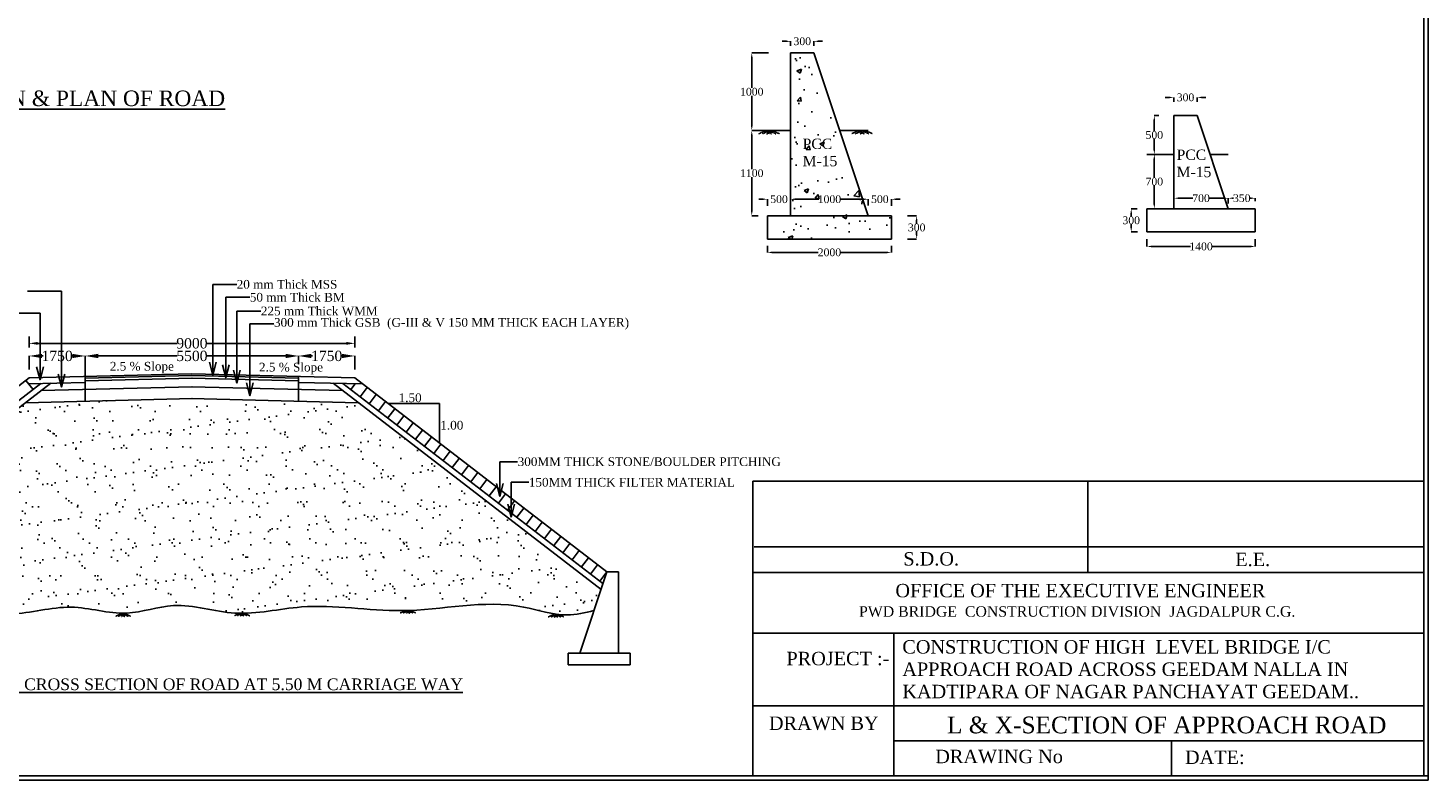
# Model space of a CAD drawing. Header units: millimetres. Extents: x -17200197 to 7831463, y -104267 to 1262738.
# Tile 3 of 4: x 7239008 to 7401452, y 834306 to 921573. Entities that reach past the tile are written whole.
import ezdxf

# ---------------------------------------------------------------- set-up
doc = ezdxf.new("R2010")
doc.units = ezdxf.units.MM
doc.header["$MEASUREMENT"] = 0
doc.linetypes.add('HIDDEN', pattern=[0.375, 0.25, -0.125])
doc.styles.get("Standard").update_dxf_attribs({"font": 'times.ttf'})
doc.styles.add('style1', font='txt.shx', dxfattribs={"height": 1})
doc.dimstyles.get("Standard").update_dxf_attribs({"dimtxt": 400, "dimasz": 215, "dimexe": 0.18, "dimexo": 0.0625, "dimgap": 0.09, "dimtad": 0, "dimtih": 1, "dimtoh": 1, "dimdec": 0, "dimzin": 4, "dimdsep": 46, "dimtxsty": 'Standard', "dimblk": 'OPEN90', "dimcen": 0, "dimadec": 0, "dimazin": 1, "dimtfac": 1, "dimtdec": 0, "dimtix": 1, "dimtofl": 0, "dimtmove": 0, "dimatfit": 3, "dimldrblk": 'OPEN30', "dimfxl": 0, "dimtolj": 1, "dimtzin": 0, "dimarcsym": 0})
pattern_1 = [(50, (2162364.5, 771163.5), (5379.4514, -470.641), [562.5, -6187.5]), (355, (2162364.5, 771163.5), (-1040.635, 5641.441), [450, -4950]), (100.45144, (2162813, 771124.3), (4338.8164, 5170.8), [478.0514, -5258.566]), (46.1842, (2162364.5, 772663.5), (8004.31, -1241.395), [843.75, -9281.25]), (96.63564, (2163031.5, 772560), (7009.965, 7305.89), [717.078, -7887.853]), (351.18416, (2162364.5, 772663.5), (7009.965, 7305.89), [675, -7425]), (21, (2163114.5, 772288.5), (4476.803, -3019.6417), [562.5, -6187.5]), (326, (2163114.5, 772288.5), (1824.865, 5438.6253), [450, -4950]), (71.45144, (2163487.5, 772037), (6301.668, 2418.9836), [478.0514, -5258.566]), (37.5, (2162364.5, 771163.5), (91.1989, 2496.7039), [0, -4890, 0, -5025, 0, -4968.75]), (7.5, (2162364.5, 771163.5), (1973.0215, 2958.0878), [0, -2865, 0, -4777.5, 0, -1893.75]), (327.5, (2160692, 771163.5), (4003.6683, -169.1615), [0, -1875, 0, -5850, 0, -7762.5]), (317.5, (2159942, 771163.5), (4373.8963, 750.7874), [0, -2437.5, 0, -3885, 0, -5512.5])]

# ---------------------------------------------------------------- blocks, each defined once
blk = doc.blocks.new('*D28')
at = {"color": 0, "linetype": 'Continuous', "lineweight": -2, "transparency": 16777216}
for p, q in [((7326999, 920028), (7326499, 920028)), ((7327499, 919522), (7327499, 920028)), ((7330199, 919514), (7330199, 920028)), ((7330699, 920028), (7331199, 920028))]:
    blk.add_line(p, q, dxfattribs=at)
at = {"color": 0, "linetype": 'Continuous', "transparency": 16777216}
for points in [[(7326999, 920111), (7326999, 919945), (7327499, 920028)], [(7330699, 920111), (7330699, 919945), (7330199, 920028)]]:
    blk.add_solid(points, dxfattribs=at)
at = {"layer": 'Defpoints', "color": 0, "linetype": 'Continuous', "transparency": 16777216}
for p in [(7327499, 919522), (7330199, 920028), (7330199, 919514)]:
    blk.add_point(p, dxfattribs=at)
at = {"color": 0, "linetype": 'Continuous', "transparency": 16777216, "insert": (7328849, 920028), "char_height": 500, "attachment_point": 5}
blk.add_mtext('\\A1;{\\H1.8x;300}', dxfattribs=at)
blk = doc.blocks.new('*D29')
at = {"color": 0, "linetype": 'Continuous', "lineweight": -2, "transparency": 16777216}
for p, q in [((7324916, 918675), (7322986, 918675)), ((7322986, 918175), (7322986, 914633)), ((7322986, 910175), (7322986, 913717)), ((7324799, 909675), (7322986, 909675))]:
    blk.add_line(p, q, dxfattribs=at)
at = {"color": 0, "linetype": 'Continuous', "transparency": 16777216}
for points in [[(7322903, 918175), (7323069, 918175), (7322986, 918675)], [(7322903, 910175), (7323069, 910175), (7322986, 909675)]]:
    blk.add_solid(points, dxfattribs=at)
at = {"layer": 'Defpoints', "color": 0, "linetype": 'Continuous', "transparency": 16777216}
for p in [(7324916, 918675), (7322986, 909675), (7324799, 909675)]:
    blk.add_point(p, dxfattribs=at)
at = {"color": 0, "linetype": 'Continuous', "transparency": 16777216, "insert": (7322986, 914175), "char_height": 500, "attachment_point": 5}
blk.add_mtext('\\A1;{\\H1.8x;1000}', dxfattribs=at)
blk = doc.blocks.new('*D30')
at = {"color": 0, "linetype": 'Continuous', "lineweight": -2, "transparency": 16777216}
for p, q in [((7324799, 909675), (7322986, 909675)), ((7322986, 909175), (7322986, 905183)), ((7322986, 900275), (7322986, 904267)), ((7323719, 899775), (7322986, 899775))]:
    blk.add_line(p, q, dxfattribs=at)
at = {"color": 0, "linetype": 'Continuous', "transparency": 16777216}
for points in [[(7322903, 909175), (7323069, 909175), (7322986, 909675)], [(7322903, 900275), (7323069, 900275), (7322986, 899775)]]:
    blk.add_solid(points, dxfattribs=at)
at = {"layer": 'Defpoints', "color": 0, "linetype": 'Continuous', "transparency": 16777216}
for p in [(7324799, 909675), (7322986, 899775), (7323719, 899775)]:
    blk.add_point(p, dxfattribs=at)
at = {"color": 0, "linetype": 'Continuous', "transparency": 16777216, "insert": (7322986, 904725), "char_height": 500, "attachment_point": 5}
blk.add_mtext('\\A1;{\\H1.8x;1100}', dxfattribs=at)
blk = doc.blocks.new('*D31')
at = {"color": 0, "linetype": 'Continuous', "lineweight": -2, "transparency": 16777216}
for p, q in [((7341042, 899775), (7342121, 899775)), ((7342121, 899275), (7342121, 898883)), ((7341066, 897075), (7342121, 897075)), ((7342121, 897575), (7342121, 897967))]:
    blk.add_line(p, q, dxfattribs=at)
at = {"color": 0, "linetype": 'Continuous', "transparency": 16777216}
for points in [[(7342038, 899275), (7342204, 899275), (7342121, 899775)], [(7342038, 897575), (7342204, 897575), (7342121, 897075)]]:
    blk.add_solid(points, dxfattribs=at)
at = {"layer": 'Defpoints', "color": 0, "linetype": 'Continuous', "transparency": 16777216}
for p in [(7341042, 899775), (7341066, 897075), (7342121, 897075)]:
    blk.add_point(p, dxfattribs=at)
at = {"color": 0, "linetype": 'Continuous', "transparency": 16777216, "insert": (7342121, 898425), "char_height": 500, "attachment_point": 5}
blk.add_mtext('\\A1;{\\H1.8x;300}', dxfattribs=at)
blk = doc.blocks.new('*D32')
at = {"color": 0, "linetype": 'Continuous', "lineweight": -2, "transparency": 16777216}
for p, q in [((7324799, 896304), (7324799, 895533)), ((7325299, 895533), (7330708, 895533)), ((7338699, 895533), (7333290, 895533)), ((7339199, 896304), (7339199, 895533))]:
    blk.add_line(p, q, dxfattribs=at)
at = {"color": 0, "linetype": 'Continuous', "transparency": 16777216}
for points in [[(7325299, 895616), (7325299, 895450), (7324799, 895533)], [(7338699, 895616), (7338699, 895450), (7339199, 895533)]]:
    blk.add_solid(points, dxfattribs=at)
at = {"layer": 'Defpoints', "color": 0, "linetype": 'Continuous', "transparency": 16777216}
for p in [(7324799, 896304), (7339199, 896304), (7339199, 895533)]:
    blk.add_point(p, dxfattribs=at)
at = {"color": 0, "linetype": 'Continuous', "transparency": 16777216, "insert": (7331999, 895533), "char_height": 500, "attachment_point": 5}
blk.add_mtext('\\A1;{\\H1.8x;2000}', dxfattribs=at)
blk = doc.blocks.new('*D53')
at = {"color": 0, "linetype": 'Continuous', "lineweight": -2, "transparency": 16777216}
for p, q in [((7327499, 901172), (7327499, 901702)), ((7327999, 901702), (7330771, 901702)), ((7335999, 901702), (7333226, 901702)), ((7336499, 900967), (7336499, 901702))]:
    blk.add_line(p, q, dxfattribs=at)
at = {"color": 0, "linetype": 'Continuous', "transparency": 16777216}
for points in [[(7327999, 901786), (7327999, 901619), (7327499, 901702)], [(7335999, 901786), (7335999, 901619), (7336499, 901702)]]:
    blk.add_solid(points, dxfattribs=at)
at = {"layer": 'Defpoints', "color": 0, "linetype": 'Continuous', "transparency": 16777216}
for p in [(7336499, 901702), (7327499, 901172), (7336499, 900967)]:
    blk.add_point(p, dxfattribs=at)
at = {"color": 0, "linetype": 'Continuous', "transparency": 16777216, "insert": (7331999, 901702), "char_height": 500, "attachment_point": 5}
blk.add_mtext('\\A1;{\\H1.8x;1000}', dxfattribs=at)
blk = doc.blocks.new('*D54')
at = {"color": 0, "linetype": 'Continuous', "lineweight": -2, "transparency": 16777216}
for p, q in [((7324299, 901702), (7323799, 901702)), ((7324799, 900950), (7324799, 901702)), ((7327499, 901172), (7327499, 901702)), ((7327999, 901702), (7328499, 901702))]:
    blk.add_line(p, q, dxfattribs=at)
at = {"color": 0, "linetype": 'Continuous', "transparency": 16777216}
for points in [[(7324299, 901786), (7324299, 901619), (7324799, 901702)], [(7327999, 901786), (7327999, 901619), (7327499, 901702)]]:
    blk.add_solid(points, dxfattribs=at)
at = {"layer": 'Defpoints', "color": 0, "linetype": 'Continuous', "transparency": 16777216}
for p in [(7327499, 901702), (7324799, 900950), (7327499, 901172)]:
    blk.add_point(p, dxfattribs=at)
at = {"color": 0, "linetype": 'Continuous', "transparency": 16777216, "insert": (7326149, 901702), "char_height": 500, "attachment_point": 5}
blk.add_mtext('\\A1;{\\H1.8x;500}', dxfattribs=at)
blk = doc.blocks.new('*D33')
at = {"color": 0, "linetype": 'Continuous', "lineweight": -2, "transparency": 16777216}
for p, q in [((7335999, 901702), (7335499, 901702)), ((7336499, 900967), (7336499, 901702)), ((7339199, 900952), (7339199, 901702)), ((7339699, 901702), (7340199, 901702))]:
    blk.add_line(p, q, dxfattribs=at)
at = {"color": 0, "linetype": 'Continuous', "transparency": 16777216}
for points in [[(7335999, 901786), (7335999, 901619), (7336499, 901702)], [(7339699, 901786), (7339699, 901619), (7339199, 901702)]]:
    blk.add_solid(points, dxfattribs=at)
at = {"layer": 'Defpoints', "color": 0, "linetype": 'Continuous', "transparency": 16777216}
for p in [(7339199, 901702), (7336499, 900967), (7339199, 900952)]:
    blk.add_point(p, dxfattribs=at)
at = {"color": 0, "linetype": 'Continuous', "transparency": 16777216, "insert": (7337849, 901702), "char_height": 500, "attachment_point": 5}
blk.add_mtext('\\A1;{\\H1.8x;500}', dxfattribs=at)
blk = doc.blocks.new('*D34')
at = {"color": 0, "linetype": 'Continuous', "lineweight": -2, "transparency": 16777216}
for p, q in [((7245651, 881123), (7245651, 883513)), ((7247151, 883513), (7256328, 883513)), ((7268901, 883513), (7259724, 883513)), ((7270401, 883513), (7270401, 883513))]:
    blk.add_line(p, q, dxfattribs=at)
at = {"color": 0, "linetype": 'Continuous', "transparency": 16777216}
for points in [[(7247151, 883763), (7247151, 883263), (7245651, 883513)], [(7268901, 883763), (7268901, 883263), (7270401, 883513)]]:
    blk.add_solid(points, dxfattribs=at)
at = {"layer": 'Defpoints', "color": 0, "linetype": 'Continuous', "transparency": 16777216}
for p in [(7270401, 883513), (7270401, 883513), (7245651, 881123)]:
    blk.add_point(p, dxfattribs=at)
at = {"color": 0, "linetype": 'Continuous', "transparency": 16777216, "insert": (7258026, 883513), "char_height": 500, "attachment_point": 5}
blk.add_mtext('\\A1;{\\H2.4x;5500}', dxfattribs=at)
blk = doc.blocks.new('*D35')
at = {"color": 0, "linetype": 'Continuous', "lineweight": -2, "transparency": 16777216}
for p, q in [((7239126, 881955), (7239126, 883514)), ((7240626, 883513), (7240752, 883513)), ((7244151, 883513), (7244025, 883513)), ((7245651, 881123), (7245651, 883514))]:
    blk.add_line(p, q, dxfattribs=at)
at = {"color": 0, "linetype": 'Continuous', "transparency": 16777216}
for points in [[(7240626, 883763), (7240626, 883263), (7239126, 883513)], [(7244151, 883763), (7244151, 883263), (7245651, 883513)]]:
    blk.add_solid(points, dxfattribs=at)
at = {"layer": 'Defpoints', "color": 0, "linetype": 'Continuous', "transparency": 16777216}
for p in [(7245651, 883513), (7239126, 881955), (7245651, 881123)]:
    blk.add_point(p, dxfattribs=at)
at = {"color": 0, "linetype": 'Continuous', "transparency": 16777216, "insert": (7242389, 883513), "char_height": 500, "attachment_point": 5}
blk.add_mtext('\\A1;{\\H2.4x;1750}', dxfattribs=at)
blk = doc.blocks.new('*D36')
at = {"color": 0, "linetype": 'Continuous', "lineweight": -2, "transparency": 16777216}
for p, q in [((7270401, 882550), (7270401, 883513)), ((7271901, 883513), (7272027, 883513)), ((7275426, 883513), (7275300, 883513)), ((7276926, 881955), (7276926, 883513))]:
    blk.add_line(p, q, dxfattribs=at)
at = {"color": 0, "linetype": 'Continuous', "transparency": 16777216}
for points in [[(7271901, 883763), (7271901, 883263), (7270401, 883513)], [(7275426, 883763), (7275426, 883263), (7276926, 883513)]]:
    blk.add_solid(points, dxfattribs=at)
at = {"layer": 'Defpoints', "color": 0, "linetype": 'Continuous', "transparency": 16777216}
for p in [(7270401, 882550), (7276926, 883513), (7276926, 881955)]:
    blk.add_point(p, dxfattribs=at)
at = {"color": 0, "linetype": 'Continuous', "transparency": 16777216, "insert": (7273664, 883513), "char_height": 500, "attachment_point": 5}
blk.add_mtext('\\A1;{\\H2.4x;1750}', dxfattribs=at)
blk = doc.blocks.new('*D21')
at = {"color": 0, "linetype": 'Continuous', "lineweight": -2, "transparency": 16777216}
for p, q in [((7371467, 913519), (7370967, 913519)), ((7371967, 913013), (7371967, 913519)), ((7374667, 913004), (7374667, 913519)), ((7375167, 913519), (7375667, 913519))]:
    blk.add_line(p, q, dxfattribs=at)
at = {"color": 0, "linetype": 'Continuous', "transparency": 16777216}
for points in [[(7371467, 913602), (7371467, 913435), (7371967, 913519)], [(7375167, 913602), (7375167, 913435), (7374667, 913519)]]:
    blk.add_solid(points, dxfattribs=at)
at = {"layer": 'Defpoints', "color": 0, "linetype": 'Continuous', "transparency": 16777216}
for p in [(7371967, 913013), (7374667, 913519), (7374667, 913004)]:
    blk.add_point(p, dxfattribs=at)
at = {"color": 0, "linetype": 'Continuous', "transparency": 16777216, "insert": (7373317, 913519), "char_height": 500, "attachment_point": 5}
blk.add_mtext('\\A1;{\\H1.8x;300}', dxfattribs=at)
blk = doc.blocks.new('*D22')
at = {"color": 0, "linetype": 'Continuous', "lineweight": -2, "transparency": 16777216}
for p, q in [((7370206, 911400), (7369697, 911400)), ((7369697, 910900), (7369697, 909608)), ((7369697, 907400), (7369697, 908693)), ((7370153, 906900), (7369697, 906900))]:
    blk.add_line(p, q, dxfattribs=at)
at = {"color": 0, "linetype": 'Continuous', "transparency": 16777216}
for points in [[(7369614, 910900), (7369781, 910900), (7369697, 911400)], [(7369614, 907400), (7369781, 907400), (7369697, 906900)]]:
    blk.add_solid(points, dxfattribs=at)
at = {"layer": 'Defpoints', "color": 0, "linetype": 'Continuous', "transparency": 16777216}
for p in [(7370206, 911400), (7369697, 906900), (7370153, 906900)]:
    blk.add_point(p, dxfattribs=at)
at = {"color": 0, "linetype": 'Continuous', "transparency": 16777216, "insert": (7369697, 909150), "char_height": 500, "attachment_point": 5}
blk.add_mtext('\\A1;{\\H1.8x;500}', dxfattribs=at)
blk = doc.blocks.new('*D23')
at = {"color": 0, "linetype": 'Continuous', "lineweight": -2, "transparency": 16777216}
for p, q in [((7370344, 906900), (7369697, 906900)), ((7369697, 906400), (7369697, 904210)), ((7369697, 901100), (7369697, 903291)), ((7370101, 900600), (7369697, 900600))]:
    blk.add_line(p, q, dxfattribs=at)
at = {"color": 0, "linetype": 'Continuous', "transparency": 16777216}
for points in [[(7369614, 906400), (7369781, 906400), (7369697, 906900)], [(7369614, 901100), (7369781, 901100), (7369697, 900600)]]:
    blk.add_solid(points, dxfattribs=at)
at = {"layer": 'Defpoints', "color": 0, "linetype": 'Continuous', "transparency": 16777216}
for p in [(7370344, 906900), (7369697, 900600), (7370101, 900600)]:
    blk.add_point(p, dxfattribs=at)
at = {"color": 0, "linetype": 'Continuous', "transparency": 16777216, "insert": (7369697, 903750), "char_height": 500, "attachment_point": 5}
blk.add_mtext('\\A1;{\\H1.8x;700}', dxfattribs=at)
blk = doc.blocks.new('*D24')
at = {"color": 0, "linetype": 'Continuous', "lineweight": -2, "transparency": 16777216}
for p, q in [((7367709, 900600), (7367018, 900600)), ((7367018, 900100), (7367018, 899708)), ((7367018, 898400), (7367018, 898793)), ((7367728, 897900), (7367018, 897900))]:
    blk.add_line(p, q, dxfattribs=at)
at = {"color": 0, "linetype": 'Continuous', "transparency": 16777216}
for points in [[(7366935, 900100), (7367101, 900100), (7367018, 900600)], [(7366935, 898400), (7367101, 898400), (7367018, 897900)]]:
    blk.add_solid(points, dxfattribs=at)
at = {"layer": 'Defpoints', "color": 0, "linetype": 'Continuous', "transparency": 16777216}
for p in [(7367710, 900600), (7367018, 897900), (7367728, 897900)]:
    blk.add_point(p, dxfattribs=at)
at = {"color": 0, "linetype": 'Continuous', "transparency": 16777216, "insert": (7367018, 899250), "char_height": 500, "attachment_point": 5}
blk.add_mtext('\\A1;{\\H1.8x;300}', dxfattribs=at)
blk = doc.blocks.new('*D25')
at = {"color": 0, "linetype": 'Continuous', "lineweight": -2, "transparency": 16777216}
for p, q in [((7368817, 897060), (7368817, 896221)), ((7381417, 897060), (7381417, 896221)), ((7369317, 896221), (7373890, 896221)), ((7380917, 896221), (7376345, 896221))]:
    blk.add_line(p, q, dxfattribs=at)
at = {"color": 0, "linetype": 'Continuous', "transparency": 16777216}
for points in [[(7369317, 896304), (7369317, 896137), (7368817, 896221)], [(7380917, 896304), (7380917, 896137), (7381417, 896221)]]:
    blk.add_solid(points, dxfattribs=at)
at = {"layer": 'Defpoints', "color": 0, "linetype": 'Continuous', "transparency": 16777216}
for p in [(7368817, 897060), (7381417, 897060), (7381417, 896221)]:
    blk.add_point(p, dxfattribs=at)
at = {"color": 0, "linetype": 'Continuous', "transparency": 16777216, "insert": (7375117, 896221), "char_height": 500, "attachment_point": 5}
blk.add_mtext('\\A1;{\\H1.8x;1400}', dxfattribs=at)
blk = doc.blocks.new('*D55')
at = {"color": 0, "linetype": 'Continuous', "lineweight": -2, "transparency": 16777216}
for p, q in [((7371967, 900600), (7371967, 901819)), ((7372467, 901819), (7374169, 901819)), ((7377767, 901819), (7376066, 901819)), ((7378267, 901210), (7378267, 901819))]:
    blk.add_line(p, q, dxfattribs=at)
at = {"color": 0, "linetype": 'Continuous', "transparency": 16777216}
for points in [[(7372467, 901902), (7372467, 901736), (7371967, 901819)], [(7377767, 901902), (7377767, 901736), (7378267, 901819)]]:
    blk.add_solid(points, dxfattribs=at)
at = {"layer": 'Defpoints', "color": 0, "linetype": 'Continuous', "transparency": 16777216}
for p in [(7378267, 901819), (7371967, 900600), (7378267, 901210)]:
    blk.add_point(p, dxfattribs=at)
at = {"color": 0, "linetype": 'Continuous', "transparency": 16777216, "insert": (7375117, 901819), "char_height": 500, "attachment_point": 5}
blk.add_mtext('\\A1;{\\H1.8x;700}', dxfattribs=at)
blk = doc.blocks.new('*D26')
at = {"color": 0, "linetype": 'Continuous', "lineweight": -2, "transparency": 16777216}
for p, q in [((7378267, 901404), (7378267, 901819)), ((7378767, 901819), (7378896, 901819)), ((7380917, 901819), (7380788, 901819)), ((7381417, 901477), (7381417, 901819))]:
    blk.add_line(p, q, dxfattribs=at)
at = {"color": 0, "linetype": 'Continuous', "transparency": 16777216}
for points in [[(7378767, 901903), (7378767, 901736), (7378267, 901819)], [(7380917, 901903), (7380917, 901736), (7381417, 901819)]]:
    blk.add_solid(points, dxfattribs=at)
at = {"layer": 'Defpoints', "color": 0, "linetype": 'Continuous', "transparency": 16777216}
for p in [(7381417, 901819), (7378267, 901404), (7381417, 901476)]:
    blk.add_point(p, dxfattribs=at)
at = {"color": 0, "linetype": 'Continuous', "transparency": 16777216, "insert": (7379842, 901819), "char_height": 500, "attachment_point": 5}
blk.add_mtext('\\A1;{\\H1.8x;350}', dxfattribs=at)
blk = doc.blocks.new('*D41')
at = {"color": 0, "linetype": 'Continuous', "lineweight": -2, "ltscale": 10000, "transparency": 16777216}
for p, q in [((7239126, 884513), (7239126, 885777)), ((7276926, 884513), (7276926, 885777)), ((7240126, 884977), (7256321, 884977)), ((7275926, 884977), (7259731, 884977))]:
    blk.add_line(p, q, dxfattribs=at)
at = {"color": 0, "linetype": 'Continuous', "ltscale": 10000, "transparency": 16777216}
for points in [[(7240126, 885143), (7240126, 884810), (7239126, 884977)], [(7275926, 885143), (7275926, 884810), (7276926, 884977)]]:
    blk.add_solid(points, dxfattribs=at)
at = {"layer": 'Defpoints', "color": 0, "linetype": 'Continuous', "ltscale": 10000, "transparency": 16777216}
for p in [(7276926, 884977), (7239126, 883513), (7276926, 883513)]:
    blk.add_point(p, dxfattribs=at)
at = {"color": 0, "linetype": 'Continuous', "ltscale": 10000, "transparency": 16777216, "insert": (7258026, 884977), "char_height": 500, "attachment_point": 5}
blk.add_mtext('\\A1;{\\H2.4x;9000}', dxfattribs=at)

msp = doc.modelspace()

# ---------------------------------------------------------------- hatches: boundary and pattern name
at = {"linetype": 'Continuous'}
h = msp.add_hatch(dxfattribs=at)
h.set_pattern_fill('AR-CONC', color=0, scale=750)
h.set_pattern_definition(pattern_1)
h.paths.add_polyline_path([(7330198.8, 918675.1), (7327498.8, 918675.1), (7327498.8, 899775.1), (7336498.8, 899775.1)])
h.paths.add_polyline_path([(7330490.8, 900847.6), (7333398.6, 900847.6), (7333398.6, 902569.2), (7330490.8, 902569.2)], flags=24)
h.paths.add_polyline_path([(7325019, 900847.6), (7327262.4, 900847.6), (7327262.4, 902569.2), (7325019, 902569.2)], flags=9)
h = msp.add_hatch(dxfattribs=at)
h.set_pattern_fill('AR-CONC', color=0, scale=750)
h.set_pattern_definition(pattern_1)
h.paths.add_polyline_path([(7324798.8, 899775.1), (7324798.8, 897075.1), (7339198.8, 897075.1), (7339198.8, 899775.1)])
h = msp.add_hatch(dxfattribs=at)
h.set_pattern_fill('AR-SAND', color=0, scale=1687.5)
h.set_pattern_definition([(37.5, (3551797, 745588), (-106.3013, 3251.5151), [0, -2565, 0, -2868.75, 0, -2742.1875]), (7.5, (3551797, 745588), (2986.498, 4762.3715), [0, -1383.75, 0, -2311.875, 0, -885.9375]), (327.5, (3549721.4, 745588), (5255.1144, 9.5497), [0, -843.75, 0, -3037.5, 0, -3965.625]), (317.5, (3549721.4, 745588), (5072.8386, 1481.0775), [0, -421.875, 0, -1991.25, 0, -2278.125])])
edge = h.paths.add_edge_path()
edge.add_spline(control_points=[(7211376, 853959.8), (7212586.6, 854061.4), (7215003.3, 854264.1), (7218356.2, 853568.8), (7221834.3, 854390.5), (7225777.3, 853430.8), (7230968.6, 854823.2), (7237149, 852856), (7243821.6, 855139.9), (7250142.3, 852939.8), (7256429.2, 855351.8), (7263198.9, 852891.9), (7272022.5, 855195.5), (7283179.9, 852979.7), (7293583.4, 855729.3), (7300909.8, 853071.4), (7303641.8, 853715.9), (7304676, 853959.8)], knot_values=[0, 0, 0, 0, 3632.61249661, 7251.99583555, 10082.69115307, 14140.52517411, 19090.76568569, 25733.83776049, 32762.46346276, 39254.23712413, 44739.03352901, 51944.43682739, 59675.03302413, 71327.02979177, 85470.92350386, 90624.33607967, 93763.32939907, 93763.32939907, 93763.32939907, 93763.32939907], degree=3, periodic=0)
edge.add_line((7304676, 853959.8), (7305498.2, 856426.4))
edge.add_line((7305498.2, 856426.4), (7277334, 878091.2))
edge.add_line((7277334, 878091.2), (7258026, 878573.9))
edge.add_line((7258026, 878573.9), (7238718.1, 878091.2))
edge.add_line((7238718.1, 878091.2), (7210553.8, 856426.4))
edge.add_line((7210553.8, 856426.4), (7211376, 853959.8))

# ---------------------------------------------------------------- linework, layer by layer
at = {"linetype": 'Continuous', "ltscale": 10000}
for p, q in [((7400952.3, 834805.6), (7400952.3, 1027992.6)), ((7401452.3, 834805.6), (7401452.3, 1027992.6)), ((7280766.8, 878005.4), (7286766.8, 878005.4)), ((7286766.8, 878005.4), (7286766.8, 873390)), ((7400952.3, 834305.6), (7401452.3, 834305.6)), ((7401452.3, 834305.6), (7401452.3, 834805.6))]:
    msp.add_line(p, q, dxfattribs=at)
at = {"color": 0, "linetype": 'Continuous'}
for p, q in [((7327498.8, 918675.1), (7330198.8, 918675.1)), ((7327498.8, 918675.1), (7327498.8, 899775.1)), ((7330198.8, 918675.1), (7336498.8, 899775.1)), ((7371967.2, 911400.4), (7371967.2, 900600.4)), ((7371967.2, 911400.4), (7374667.2, 911400.4)), ((7374667.2, 911400.4), (7378267.2, 900600.4)), ((7324798.8, 909675.1), (7327498.8, 909675.1)), ((7333198.8, 909675.1), (7336498.8, 909675.1)), ((7368817.2, 906900.4), (7371967.2, 906900.4)), ((7376167.2, 906900.4), (7378267.2, 906900.4)), ((7368817.2, 900600.4), (7368817.2, 897900.4)), ((7368817.2, 900600.4), (7381417.2, 900600.4)), ((7381417.2, 900600.4), (7381417.2, 897900.4)), ((7324798.8, 899775.1), (7339198.8, 899775.1)), ((7324798.8, 899775.1), (7324798.8, 897075.1)), ((7339198.8, 899775.1), (7339198.8, 897075.1)), ((7324798.8, 897075.1), (7339198.8, 897075.1)), ((7368817.2, 897900.4), (7381417.2, 897900.4)), ((7239126, 880959.8), (7209876, 858459.8)), ((7238767.3, 880683.8), (7239588.1, 879612)), ((7239126, 880959.8), (7258026, 881432.3)), ((7245651, 880942.9), (7258030.5, 881252.4)), ((7245651, 881123), (7245651, 878264.6)), ((7245651, 880627.8), (7258038.4, 880937.5)), ((7258013.7, 880937.5), (7270401, 880627.8)), ((7258021.5, 881252.4), (7270401, 880942.9)), ((7258026, 881432.3), (7276926, 880959.8)), ((7270401, 881123), (7270401, 878264.6)), ((7276926, 880959.8), (7306176, 858459.8)), ((7240507.3, 880319.2), (7210327.9, 857104.2)), ((7241651.6, 880347.8), (7210553.8, 856426.4)), ((7239074, 880283.3), (7245651, 880447.7)), ((7240532.6, 879487), (7258063.7, 879925.3)), ((7257988.4, 879925.3), (7275519.4, 879487)), ((7270401, 880447.7), (7277833.3, 880261.9)), ((7274400.5, 880347.8), (7305498.2, 856426.4)), ((7275544.8, 880319.2), (7305724.2, 857104.2)), ((7276978.1, 880283.3), (7276464, 879612)), ((7278354.9, 879860.7), (7277534.1, 878788.9)), ((7279424.9, 879037.6), (7278604.1, 877965.8)), ((7238718.1, 878091.2), (7258097.5, 878575.7)), ((7257954.6, 878575.7), (7277334, 878091.2)), ((7280495, 878214.5), (7279674.2, 877142.7)), ((7281565, 877391.4), (7280744.2, 876319.6)), ((7282635.1, 876568.3), (7281814.3, 875496.5)), ((7283705.1, 875745.2), (7282884.3, 874673.3)), ((7284775.1, 874922.1), (7283954.3, 873850.2)), ((7285845.2, 874098.9), (7285024.4, 873027.1)), ((7286915.2, 873275.8), (7286094.4, 872204)), ((7287985.3, 872452.7), (7287164.5, 871380.9)), ((7289055.3, 871629.6), (7288234.5, 870557.8)), ((7290125.4, 870806.5), (7289304.6, 869734.7)), ((7291195.4, 869983.4), (7290374.6, 868911.6)), ((7292265.5, 869160.3), (7291444.7, 868088.5)), ((7293335.5, 868337.2), (7292514.7, 867265.3)), ((7294405.5, 867514.1), (7293584.8, 866442.2)), ((7295475.6, 866690.9), (7294654.8, 865619.1)), ((7296545.6, 865867.8), (7295724.8, 864796)), ((7297615.7, 865044.7), (7296794.9, 863972.9)), ((7298685.7, 864221.6), (7297864.9, 863149.8)), ((7299755.8, 863398.5), (7298935, 862326.7)), ((7300825.8, 862575.4), (7300005, 861503.6)), ((7301895.9, 861752.3), (7301075.1, 860680.5)), ((7302965.9, 860929.2), (7302145.1, 859857.3)), ((7304036, 860106.1), (7303215.2, 859034.2)), ((7306176, 858459.8), (7303026, 849009.8)), ((7305106, 859282.9), (7304285.2, 858211.1)), ((7306176, 858459.8), (7305355.2, 857388)), ((7307526, 858459.8), (7306176, 858459.8)), ((7307526, 858459.8), (7307526, 849009.8)), ((7308876, 849009.8), (7301676, 849009.8)), ((7301676, 849009.8), (7301676, 847659.8)), ((7308876, 849009.8), (7308876, 847659.8)), ((7308876, 847659.8), (7301676, 847659.8)), ((7083224.9, 834805.6), (7401452.3, 834805.6)), ((7083224.9, 834305.6), (7401452.3, 834305.6))]:
    msp.add_line(p, q, dxfattribs=at)
at = {"color": 0, "linetype": 'HIDDEN'}
for p, q in [((7324582.1, 909641.7), (7323812.3, 909301.8)), ((7324999.2, 909627.5), (7324229.5, 909287.6)), ((7324498, 909610.4), (7325267.8, 909270.6)), ((7325500.4, 909610.4), (7324730.7, 909270.6)), ((7324999.2, 909627.5), (7325769, 909287.6)), ((7325416.4, 909641.7), (7326186.2, 909301.8)), ((7335375.6, 909654.4), (7334605.8, 909314.5)), ((7335792.8, 909640.2), (7335023, 909300.4)), ((7335291.6, 909623.2), (7336061.3, 909283.3)), ((7336294, 909623.2), (7335524.2, 909283.3)), ((7335792.8, 909640.2), (7336562.5, 909300.4)), ((7336209.9, 909654.4), (7336979.7, 909314.5)), ((7249736.2, 853557.4), (7249158.9, 853302.5)), ((7250049.1, 853546.7), (7249471.7, 853291.8)), ((7249673.2, 853533.9), (7250250.5, 853279)), ((7250425, 853533.9), (7249847.7, 853279)), ((7250049.1, 853546.7), (7250626.4, 853291.8)), ((7250361.9, 853557.4), (7250939.3, 853302.5)), ((7263533.7, 853627.3), (7262956.4, 853372.4)), ((7263846.6, 853616.7), (7263269.3, 853361.8)), ((7263470.7, 853603.9), (7264048, 853349)), ((7264222.5, 853603.9), (7263645.2, 853349)), ((7263846.6, 853616.7), (7264423.9, 853361.8)), ((7264159.5, 853627.3), (7264736.8, 853372.4)), ((7282785.7, 853948.4), (7282208.4, 853693.5)), ((7283098.6, 853937.8), (7282521.3, 853682.9)), ((7282722.7, 853925), (7283300, 853670.1)), ((7283474.5, 853925), (7282897.2, 853670.1)), ((7283098.6, 853937.8), (7283675.9, 853682.9)), ((7283411.4, 853948.4), (7283988.8, 853693.5)), ((7299958, 853495.3), (7299380.6, 853240.4)), ((7300270.8, 853484.7), (7299693.5, 853229.7)), ((7299894.9, 853471.9), (7300472.3, 853217)), ((7300646.7, 853471.9), (7300069.4, 853217)), ((7300270.8, 853484.7), (7300848.2, 853229.7)), ((7300583.7, 853495.3), (7301161, 853240.4))]:
    msp.add_line(p, q, dxfattribs=at)
at = {"color": 0}
for p, q in [((7323110.8, 868978.3), (7400952.3, 868978.3)), ((7323110.8, 868978.3), (7323110.8, 834805.6)), ((7361996.5, 868978.3), (7361996.5, 858385.8)), ((7323266.3, 861356.6), (7400952.3, 861356.6)), ((7323110.8, 858385.8), (7400952.3, 858385.8)), ((7323110.8, 851361.8), (7342633.2, 851361.8)), ((7339459.4, 851361.8, -33750), (7339459.4, 834805.6, -33750)), ((7339459.4, 851361.8), (7339459.4, 834805.6)), ((7342633.2, 851361.8), (7400952.3, 851361.8)), ((7323110.8, 842905.5, 949), (7342633.2, 842905.5, 8160.4)), ((7342633.2, 842905.5, 12282.3), (7400952.3, 842905.5, 33824.8)), ((7339459.4, 838855.5, -33750), (7400952.3, 838855.5, 111.4)), ((7371691.6, 838855.5), (7371691.6, 834805.6))]:
    msp.add_line(p, q, dxfattribs=at)
at = {"color": 0, "linetype": 'Continuous'}
msp.add_spline([(7211376, 853959.8), (7215006.4, 854088.1), (7218615.3, 853813.2), (7221430.5, 854109.2), (7225477.6, 853813.9), (7230407.6, 854261.3), (7237018, 853603.4), (7244005.3, 854363.8), (7250460.2, 853673), (7255874.2, 854551.8), (7263026, 853675.1), (7270724, 854384.8), (7282368.2, 853959.8), (7296505.9, 854378.9), (7301576.9, 853461), (7304676, 853959.8)], degree=3, dxfattribs=at)

# ---------------------------------------------------------------- texts
at = {"color": 0, "attachment_point": 1}
for s, insert, char_height in [('{\\LL-SECTION & PLAN OF ROAD }', (7224725.8, 914312.8), 1800), ('PCC\\PM-15', (7328890.9, 908732.1), 1200), ('PCC\\PM-15', (7372287.1, 907464.1), 1200), ('2.5 % Slope', (7248503.7, 882829.1), 1012.5), ('2.5 % Slope', (7265805.8, 882724.6), 1012.5), ('{\\LTYPICAL CROSS SECTION OF ROAD AT 5.50 M CARRIAGE WAY }', (7229438.1, 846087.9), 1350)]:
    msp.add_mtext(s, dxfattribs=dict(at, insert=insert, char_height=char_height))
at = {"color": 0, "linetype": 'Continuous', "char_height": 1012.5, "attachment_point": 4}
for s, insert in [('20 mm Thick MSS', (7263220.6, 891821.6)), ('50 mm Thick BM', (7264744.2, 890321.1)), ('225 mm Thick WMM', (7266027.2, 888719.4)), ('300 mm Thick GSB  (G-III & V 150 MM THICK EACH LAYER)', (7267548.3, 887242.3)), ('300MM THICK STONE/BOULDER PITCHING', (7295823.6, 871239.3)), ('150MM THICK FILTER MATERIAL', (7297119.8, 868852))]:
    msp.add_mtext(s, dxfattribs=dict(at, insert=insert))
at = {"color": 0, "linetype": 'Continuous', "char_height": 1012.5, "width": 9282.328, "attachment_point": 6}
for s, insert in [('1.50', (7284683.9, 878652.4)), ('1.00', (7289522.7, 875467))]:
    msp.add_mtext(s, dxfattribs=dict(at, insert=insert))
at = {"color": 0, "attachment_point": 1, "style": 'style1'}
for s, insert, char_height in [('{\\fTimes New Roman|b0|i0|c0|p18;S.D.O.                         }', (7340574.3, 860749.2, 33750), 1555.2), ('{\\fTimes New Roman|b0|i0|c0|p18;E.E.                         }', (7379088.7, 860680.8), 1555.2), ('{\\fTimes New Roman|b0|i0|c0|p18;                      OFFICE OF THE EXECUTIVE ENGINEER \\P       \\H0.7813x;          PWD BRIDGE  CONSTRUCTION DIVISION  JAGDALPUR C.G. \\H1.28x;  }', (7326733.4, 857064.9, -27000), 1555.2), ('{\\fTimes New Roman|b0|i0|c0|p18;PROJECT :-                       }', (7327010, 849181.1, -33750), 1555.2), ('{\\fTimes New Roman|b0|i0|c0|p18;DRAWN BY                        }', (7324980.3, 841674.5, 33750), 1555.2), ('{\\fTimes New Roman|b0|i0|c0|p18;L & X-SECTION OF APPROACH ROAD     }', (7345643.7, 841665), 1944), ('{\\fTimes New Roman|b0|i0|c0|p18;DRAWING No                      }', (7344278.5, 837814.8), 1555.2), ('{\\fTimes New Roman|b0|i0|c0|p18;DATE:                       }', (7373255.4, 837722.8, 33750), 1555.2)]:
    msp.add_mtext(s, dxfattribs=dict(at, insert=insert, char_height=char_height))
at = {"color": 0, "insert": (7340457.6, 850536.4), "char_height": 1555.2, "width": 59066.613, "attachment_point": 1, "style": 'style1'}
msp.add_mtext('{\\fTimes New Roman|b0|i0|c0|p18;CONSTRUCTION OF HIGH  LEVEL BRIDGE I/C APPROACH ROAD ACROSS GEEDAM NALLA IN KADTIPARA OF NAGAR PANCHAYAT GEEDAM..}', dxfattribs=at)

# ---------------------------------------------------------------- dimensions: what is measured, and where the dimension line sits
at = {"color": 0, "linetype": 'Continuous'}
for base, p1, p2, text, override, picture, middle in [((7330198.8, 920028.1), (7327498.8, 919522.1), (7330198.8, 919513.6), '{\\H1.8x;300}', {"dimtxt": 500, "dimasz": 500, "dimfxl": 300}, '*D28', (7328848.8, 920028.1)), ((7374667.2, 913518.8), (7371967.2, 913012.9), (7374667.2, 913004.3), '{\\H1.8x;300}', {"dimtxt": 500, "dimasz": 500, "dimfxl": 300}, '*D21', (7373317.2, 913518.8)), ((7327498.8, 901702.2), (7324798.8, 900950.1), (7327498.8, 901171.7), '{\\H1.8x;500}', {"dimtxt": 500, "dimasz": 500, "dimfxl": 300}, '*D54', (7326148.8, 901702.2)), ((7336498.9, 901702.2), (7327498.8, 901171.7), (7336498.9, 900967.1), '{\\H1.8x;1000}', {"dimtxt": 500, "dimasz": 500, "dimfxl": 300}, '*D53', (7331998.9, 901702.2)), ((7339198.8, 901702.2), (7336498.9, 900967.1), (7339198.8, 900951.9), '{\\H1.8x;500}', {"dimtxt": 500, "dimasz": 500, "dimfxl": 300}, '*D33', (7337848.9, 901702.2)), ((7378267.2, 901818.9), (7371967.2, 900600.4), (7378267.2, 901210), '{\\H1.8x;700}', {"dimtxt": 500, "dimasz": 500, "dimfxl": 300}, '*D55', (7375117.2, 901818.9)), ((7381417.2, 901819.2), (7378267.2, 901404.2), (7381417.2, 901476.5), '{\\H1.8x;350}', {"dimtxt": 500, "dimasz": 500, "dimfxl": 300}, '*D26', (7379842.2, 901819.2)), ((7381417.2, 896220.7), (7368817.2, 897060.4), (7381417.2, 897060.4), '{\\H1.8x;1400}', {"dimtxt": 500, "dimasz": 500, "dimfxl": 300}, '*D25', (7375117.2, 896220.7)), ((7339198.8, 895532.9), (7324798.8, 896303.8), (7339198.8, 896303.8), '{\\H1.8x;2000}', {"dimtxt": 500, "dimasz": 500, "dimfxl": 300}, '*D32', (7331998.8, 895532.9)), ((7245651, 883513.4), (7239126, 881955.4), (7245651, 881123), '{\\H2.4x;1750}', {"dimtxt": 500, "dimasz": 1500, "dimfxl": 300}, '*D35', (7242388.5, 883513.4)), ((7270401, 883513.2), (7245651, 881123), (7270401, 883513.4), '{\\H2.4x;5500}', {"dimtxt": 500, "dimasz": 1500, "dimfxl": 300}, '*D34', (7258026, 883513.2)), ((7276926, 883513.2), (7270401, 882550.4), (7276926, 881955.2), '{\\H2.4x;1750}', {"dimtxt": 500, "dimasz": 1500, "dimfxl": 300}, '*D36', (7273663.5, 883513.2))]:
    dim = msp.add_linear_dim(base=base, p1=p1, p2=p2, text=text, dimstyle='Standard', override=override, dxfattribs=at)
    dim.commit()
    dim.dimension.update_dxf_attribs({"geometry": picture, "text_midpoint": middle})
for base, p1, p2, text, picture, middle in [((7322985.9, 909675.1), (7324916.2, 918675.1), (7324798.8, 909675.1), '{\\H1.8x;1000}', '*D29', (7322985.9, 914175.1)), ((7322985.9, 899775.1), (7324798.8, 909675.1), (7323719.1, 899775.1), '{\\H1.8x;1100}', '*D30', (7322985.9, 904725.1))]:
    dim = msp.add_linear_dim(base=base, p1=p1, p2=p2, angle=90, text=text, dimstyle='Standard', override={"dimtxt": 500, "dimasz": 500, "dimfxl": 300}, dxfattribs=at)
    dim.commit()
    dim.dimension.update_dxf_attribs({"geometry": picture, "text_midpoint": middle, "dimtype": 160})
for base, p1, p2, text, picture, middle in [((7369697.4, 906900.4), (7370205.8, 911400.4), (7370153.3, 906900.4), '{\\H1.8x;500}', '*D22', (7369697.4, 909150.4)), ((7369697.4, 900600.4), (7370344.2, 906900.4), (7370101.2, 900600.4), '{\\H1.8x;700}', '*D23', (7369697.4, 903750.4)), ((7367018, 897900.4), (7367709.6, 900600.4), (7367727.8, 897900.4), '{\\H1.8x;300}', '*D24', (7367018, 899250.4)), ((7342121.2, 897075.1), (7341042.3, 899775.1), (7341066, 897075.1), '{\\H1.8x;300}', '*D31', (7342121.2, 898425.1))]:
    dim = msp.add_linear_dim(base=base, p1=p1, p2=p2, angle=90, text=text, dimstyle='Standard', override={"dimtxt": 500, "dimasz": 500, "dimfxl": 300}, dxfattribs=at)
    dim.commit()
    dim.dimension.update_dxf_attribs({"geometry": picture, "text_midpoint": middle})
at = {"color": 0, "linetype": 'Continuous', "ltscale": 10000}
dim = msp.add_linear_dim(base=(7276926, 884976.7), p1=(7239126, 883513.4), p2=(7276926, 883513.4), text='{\\H2.4x;9000}', dimstyle='Standard', override={"dimtxt": 500, "dimasz": 1000, "dimexe": 800, "dimexo": 1000, "dimfxl": 300}, dxfattribs=at)
dim.commit()
dim.dimension.update_dxf_attribs({"geometry": '*D41', "text_midpoint": (7258026, 884976.7)})

# ---------------------------------------------------------------- leaders
at = {"color": 0, "linetype": 'Continuous', "annotation_type": 0, "has_hookline": 1}
for points, hookline_direction, text_width in [([(7260437.7, 881275.7), (7260437.7, 891821.6), (7263220.6, 891821.6)], 0, 11309), ([(7242882.1, 879920.1), (7242882.1, 891022.6), (7238938.8, 891022.6)], 1, 9735.9), ([(7261961.2, 881003.7), (7261961.2, 890321.1), (7264744.1, 890321.1)], 0, 10652.8), ([(7263244.3, 880372.5), (7263244.3, 888719.4), (7266027.1, 888719.4)], 0, 13182.9), ([(7240400.8, 880747.6), (7240400.8, 888489.1), (7236457.5, 888489.1)], 1, 17771.7), ([(7264765.3, 878895.4), (7264765.3, 887242.3), (7267548.2, 887242.3)], 0, 40157.6), ([(7293767.5, 867210.8), (7293767.5, 871239.3), (7295823.6, 871239.3)], 0, 29777.1), ([(7295063.7, 864823.6), (7295063.7, 868852), (7297119.7, 868852)], 0, 23172.2)]:
    msp.add_leader(points, dimstyle='Standard', override={"dimtxt": 500, "dimasz": 1500, "dimfxl": 300}, dxfattribs=dict(at, hookline_direction=hookline_direction, text_width=text_width))

doc.saveas('drawing.dxf')
